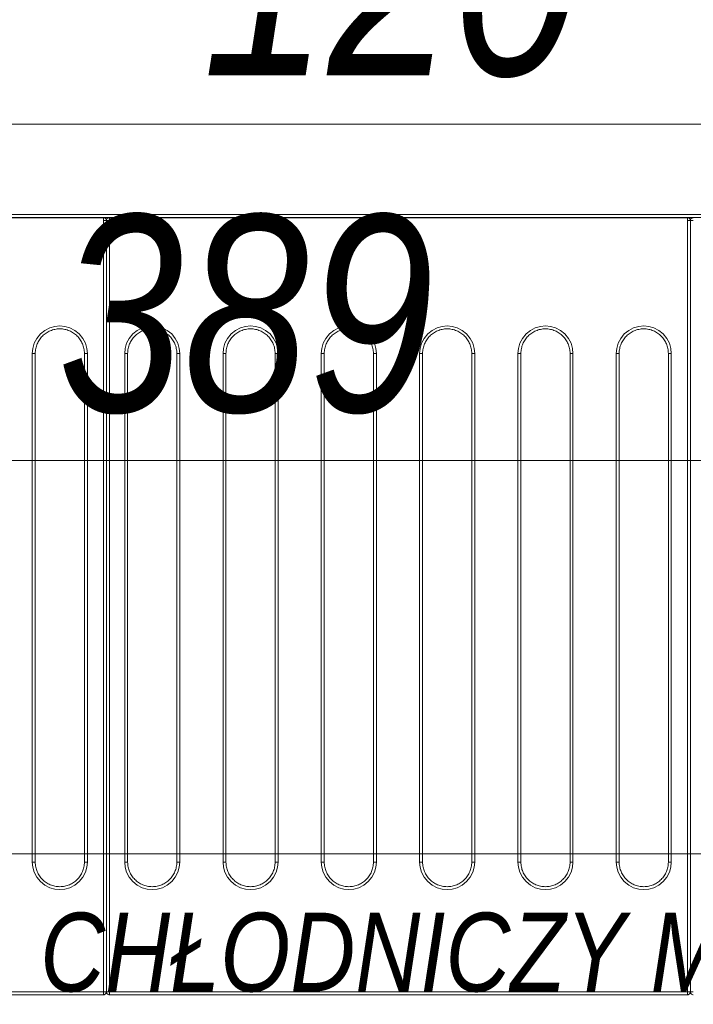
# Model space of a CAD drawing. Header units: millimetres. Extents: x -19278 to 18011, y -32369 to 41467.
# Tile 40 of 64: x -5345 to -5003, y 3163 to 3663. Entities that reach past the tile are written whole.
import ezdxf
from ezdxf.xclip import XClip

# ---------------------------------------------------------------- set-up
doc = ezdxf.new("R2010")
doc.units = ezdxf.units.MM
doc.header["$MEASUREMENT"] = 0
doc.header["$XCLIPFRAME"] = 0
doc.layers.add('2D - Rysunki i Obrazki', color=7, linetype='Continuous')
for name, color, linetype, lineweight in [('PT.A.01_1_Wnętrze - umeblowanie_Nr_pióra__1_Nr_pióra__7', 7, 'Continuous', 18), ('PT.A.01_1_Wnętrze - umeblowanie_Nr_pióra__201_Nr_pióra__7', 7, 'Continuous', 18), ('PT.A.01_1_Wymiarowanie_Nr_pióra__40_Nr_pióra__7', 7, 'Continuous', 18)]:
    doc.layers.add(name, color=color, linetype=linetype, lineweight=lineweight)
doc.layers.add('PT.A.01_1_Wymiarowanie_Nr_pióra__133_Nr_pióra__12', color=7, linetype='Continuous', lineweight=18, true_color=0xb0b000)
doc.styles.add('GENERATED_STYLE_6', font='txt')

# ---------------------------------------------------------------- blocks, each defined once
blk = doc.blocks.new('Rysunek_1_1', base_point=(2114.36, 3072.6))
at = {"layer": 'PT.A.01_1_Wnętrze - umeblowanie_Nr_pióra__201_Nr_pióra__7', "linetype": 'Continuous'}
for p, q in [((-5588.83, 3564.11), (-4616.83, 3564.11)), ((-5588.83, 3564.11), (-4616.83, 3564.11)), ((-5302.83, 3562.51), (-5596.83, 3562.51)), ((-5588.83, 3562.61), (-4616.83, 3562.61)), ((-5588.83, 3562.61), (-4616.83, 3562.61)), ((-5302.83, 3562.51), (-5302.83, 3562.07)), ((-5302.83, 3562.51), (-5302.83, 3562.07)), ((-5302.83, 3562.07), (-5302.83, 3561.01)), ((-5302.83, 3562.07), (-5302.83, 3561.01)), ((-5302.83, 3169.01), (-5302.83, 3561.01)), ((-5301.33, 3561.01), (-5302.83, 3561.01)), ((-5302.83, 3169.01), (-5302.83, 3561.01)), ((-5301.33, 3561.01), (-5302.83, 3561.01)), ((-5301.33, 3169.01), (-5301.33, 3561.01)), ((-5299.83, 3561.01), (-5301.33, 3561.01)), ((-5301.33, 3169.01), (-5301.33, 3561.01)), ((-5299.83, 3561.01), (-5301.33, 3561.01)), ((-5299.83, 3562.07), (-5299.83, 3562.51)), ((-5005.83, 3562.51), (-5299.83, 3562.51)), ((-5299.83, 3562.07), (-5299.83, 3562.51)), ((-5299.83, 3561.01), (-5299.83, 3562.07)), ((-5299.83, 3561.01), (-5299.83, 3562.07)), ((-5299.83, 3561.01), (-5299.83, 3169.01)), ((-5299.83, 3561.01), (-5299.83, 3169.01)), ((-5005.83, 3562.51), (-5005.83, 3562.07)), ((-5005.83, 3562.51), (-5005.83, 3562.07)), ((-5005.83, 3562.07), (-5005.83, 3561.01)), ((-5005.83, 3562.07), (-5005.83, 3561.01)), ((-5005.83, 3169.01), (-5005.83, 3561.01)), ((-5004.33, 3561.01), (-5005.83, 3561.01)), ((-5005.83, 3169.01), (-5005.83, 3561.01)), ((-5004.33, 3561.01), (-5005.83, 3561.01)), ((-5002.83, 3561.01), (-5004.33, 3561.01)), ((-5004.33, 3561.01), (-5004.33, 3169.01)), ((-5002.83, 3561.01), (-5004.33, 3561.01)), ((-5004.33, 3561.01), (-5004.33, 3169.01)), ((-5339.03, 3235.01), (-5339.03, 3493.51)), ((-5339.03, 3493.51), (-5337.53, 3493.51)), ((-5339.03, 3235.01), (-5339.03, 3493.51)), ((-5339.03, 3493.51), (-5337.53, 3493.51)), ((-5337.53, 3235.01), (-5337.53, 3493.51)), ((-5337.53, 3235.01), (-5337.53, 3493.51)), ((-5312.53, 3493.51), (-5312.53, 3235.01)), ((-5311.03, 3493.51), (-5312.53, 3493.51)), ((-5312.53, 3493.51), (-5312.53, 3235.01)), ((-5311.03, 3493.51), (-5312.53, 3493.51)), ((-5311.03, 3493.51), (-5311.03, 3235.01)), ((-5311.03, 3493.51), (-5311.03, 3235.01)), ((-5292.03, 3235.01), (-5292.03, 3493.51)), ((-5292.03, 3493.51), (-5290.53, 3493.51)), ((-5292.03, 3235.01), (-5292.03, 3493.51)), ((-5292.03, 3493.51), (-5290.53, 3493.51)), ((-5290.53, 3235.01), (-5290.53, 3493.51)), ((-5290.53, 3235.01), (-5290.53, 3493.51)), ((-5265.53, 3493.51), (-5265.53, 3235.01)), ((-5264.03, 3493.51), (-5265.53, 3493.51)), ((-5265.53, 3493.51), (-5265.53, 3235.01)), ((-5264.03, 3493.51), (-5265.53, 3493.51)), ((-5264.03, 3493.51), (-5264.03, 3235.01)), ((-5264.03, 3493.51), (-5264.03, 3235.01)), ((-5242.03, 3235.01), (-5242.03, 3493.51)), ((-5242.03, 3493.51), (-5240.53, 3493.51)), ((-5242.03, 3235.01), (-5242.03, 3493.51)), ((-5242.03, 3493.51), (-5240.53, 3493.51)), ((-5240.53, 3235.01), (-5240.53, 3493.51)), ((-5240.53, 3235.01), (-5240.53, 3493.51)), ((-5215.53, 3493.51), (-5215.53, 3235.01)), ((-5214.03, 3493.51), (-5215.53, 3493.51)), ((-5215.53, 3493.51), (-5215.53, 3235.01)), ((-5214.03, 3493.51), (-5215.53, 3493.51)), ((-5214.03, 3493.51), (-5214.03, 3235.01)), ((-5214.03, 3493.51), (-5214.03, 3235.01)), ((-5192.03, 3235.01), (-5192.03, 3493.51)), ((-5192.03, 3493.51), (-5190.53, 3493.51)), ((-5192.03, 3235.01), (-5192.03, 3493.51)), ((-5192.03, 3493.51), (-5190.53, 3493.51)), ((-5190.53, 3235.01), (-5190.53, 3493.51)), ((-5190.53, 3235.01), (-5190.53, 3493.51)), ((-5165.53, 3493.51), (-5165.53, 3235.01)), ((-5164.03, 3493.51), (-5165.53, 3493.51)), ((-5165.53, 3493.51), (-5165.53, 3235.01)), ((-5164.03, 3493.51), (-5165.53, 3493.51)), ((-5164.03, 3493.51), (-5164.03, 3235.01)), ((-5164.03, 3493.51), (-5164.03, 3235.01)), ((-5142.03, 3235.01), (-5142.03, 3493.51)), ((-5142.03, 3493.51), (-5140.53, 3493.51)), ((-5142.03, 3235.01), (-5142.03, 3493.51)), ((-5142.03, 3493.51), (-5140.53, 3493.51)), ((-5140.53, 3235.01), (-5140.53, 3493.51)), ((-5140.53, 3235.01), (-5140.53, 3493.51)), ((-5115.53, 3493.51), (-5115.53, 3235.01)), ((-5114.03, 3493.51), (-5115.53, 3493.51)), ((-5115.53, 3493.51), (-5115.53, 3235.01)), ((-5114.03, 3493.51), (-5115.53, 3493.51)), ((-5114.03, 3493.51), (-5114.03, 3235.01)), ((-5114.03, 3493.51), (-5114.03, 3235.01)), ((-5092.03, 3235.01), (-5092.03, 3493.51)), ((-5092.03, 3493.51), (-5090.53, 3493.51)), ((-5092.03, 3235.01), (-5092.03, 3493.51)), ((-5092.03, 3493.51), (-5090.53, 3493.51)), ((-5090.53, 3235.01), (-5090.53, 3493.51)), ((-5090.53, 3235.01), (-5090.53, 3493.51)), ((-5065.53, 3493.51), (-5065.53, 3235.01)), ((-5064.03, 3493.51), (-5065.53, 3493.51)), ((-5065.53, 3493.51), (-5065.53, 3235.01)), ((-5064.03, 3493.51), (-5065.53, 3493.51)), ((-5064.03, 3493.51), (-5064.03, 3235.01)), ((-5064.03, 3493.51), (-5064.03, 3235.01)), ((-5042.03, 3235.01), (-5042.03, 3493.51)), ((-5042.03, 3493.51), (-5040.53, 3493.51)), ((-5042.03, 3235.01), (-5042.03, 3493.51)), ((-5042.03, 3493.51), (-5040.53, 3493.51)), ((-5040.53, 3235.01), (-5040.53, 3493.51)), ((-5040.53, 3235.01), (-5040.53, 3493.51)), ((-5015.53, 3493.51), (-5015.53, 3235.01)), ((-5014.03, 3493.51), (-5015.53, 3493.51)), ((-5015.53, 3493.51), (-5015.53, 3235.01)), ((-5014.03, 3493.51), (-5015.53, 3493.51)), ((-5014.03, 3493.51), (-5014.03, 3235.01)), ((-5014.03, 3493.51), (-5014.03, 3235.01)), ((-5337.53, 3235.01), (-5339.03, 3235.01)), ((-5337.53, 3235.01), (-5339.03, 3235.01)), ((-5311.03, 3235.01), (-5312.53, 3235.01)), ((-5311.03, 3235.01), (-5312.53, 3235.01)), ((-5290.53, 3235.01), (-5292.03, 3235.01)), ((-5290.53, 3235.01), (-5292.03, 3235.01)), ((-5264.03, 3235.01), (-5265.53, 3235.01)), ((-5264.03, 3235.01), (-5265.53, 3235.01)), ((-5240.53, 3235.01), (-5242.03, 3235.01)), ((-5240.53, 3235.01), (-5242.03, 3235.01)), ((-5214.03, 3235.01), (-5215.53, 3235.01)), ((-5214.03, 3235.01), (-5215.53, 3235.01)), ((-5190.53, 3235.01), (-5192.03, 3235.01)), ((-5190.53, 3235.01), (-5192.03, 3235.01)), ((-5164.03, 3235.01), (-5165.53, 3235.01)), ((-5164.03, 3235.01), (-5165.53, 3235.01)), ((-5140.53, 3235.01), (-5142.03, 3235.01)), ((-5140.53, 3235.01), (-5142.03, 3235.01)), ((-5114.03, 3235.01), (-5115.53, 3235.01)), ((-5114.03, 3235.01), (-5115.53, 3235.01)), ((-5090.53, 3235.01), (-5092.03, 3235.01)), ((-5090.53, 3235.01), (-5092.03, 3235.01)), ((-5064.03, 3235.01), (-5065.53, 3235.01)), ((-5064.03, 3235.01), (-5065.53, 3235.01)), ((-5040.53, 3235.01), (-5042.03, 3235.01)), ((-5040.53, 3235.01), (-5042.03, 3235.01)), ((-5014.03, 3235.01), (-5015.53, 3235.01)), ((-5014.03, 3235.01), (-5015.53, 3235.01)), ((-5596.83, 3169.01), (-5302.83, 3169.01)), ((-5596.83, 3169.01), (-5302.83, 3169.01)), ((-5596.83, 3167.51), (-5302.83, 3167.51)), ((-5596.83, 3167.51), (-5302.83, 3167.51)), ((-5302.83, 3169.01), (-5301.33, 3169.01)), ((-5302.83, 3167.54), (-5302.83, 3169.01)), ((-5302.83, 3169.01), (-5301.33, 3169.01)), ((-5302.83, 3167.54), (-5302.83, 3169.01)), ((-5302.83, 3167.51), (-5302.83, 3167.54)), ((-5302.83, 3167.51), (-5302.83, 3167.54)), ((-5301.33, 3169.01), (-5299.83, 3169.01)), ((-5301.33, 3169.01), (-5299.83, 3169.01)), ((-5299.83, 3169.01), (-5005.83, 3169.01)), ((-5299.83, 3169.01), (-5299.83, 3167.54)), ((-5299.83, 3169.01), (-5005.83, 3169.01)), ((-5299.83, 3169.01), (-5299.83, 3167.54)), ((-5299.83, 3167.54), (-5299.83, 3167.51)), ((-5299.83, 3167.54), (-5299.83, 3167.51)), ((-5299.83, 3167.51), (-5005.83, 3167.51)), ((-5299.83, 3167.51), (-5005.83, 3167.51)), ((-5005.83, 3169.01), (-5004.33, 3169.01)), ((-5005.83, 3167.54), (-5005.83, 3169.01)), ((-5005.83, 3169.01), (-5004.33, 3169.01)), ((-5005.83, 3167.54), (-5005.83, 3169.01)), ((-5005.83, 3167.51), (-5005.83, 3167.54)), ((-5005.83, 3167.51), (-5005.83, 3167.54)), ((-5004.33, 3169.01), (-5002.83, 3169.01)), ((-5004.33, 3169.01), (-5002.83, 3169.01))]:
    blk.add_line(p, q, dxfattribs=at)
at = {"layer": 'PT.A.01_1_Wnętrze - umeblowanie_Nr_pióra__201_Nr_pióra__7', "linetype": 'Continuous', "flags": 128}
for points in [[(-5339.03, 3493.51), (-5338.8, 3496.06), (-5338.05, 3498.66), (-5336.75, 3501.17), (-5334.93, 3503.41), (-5332.69, 3505.23), (-5330.19, 3506.53), (-5327.58, 3507.28), (-5325.03, 3507.51), (-5322.49, 3507.28), (-5319.88, 3506.53), (-5317.37, 3505.23), (-5315.13, 3503.41), (-5313.32, 3501.17), (-5312.02, 3498.66), (-5311.27, 3496.06), (-5311.03, 3493.51)], [(-5339.03, 3493.51), (-5338.8, 3496.06), (-5338.05, 3498.66), (-5336.75, 3501.17), (-5334.93, 3503.41), (-5332.69, 3505.23), (-5330.19, 3506.53), (-5327.58, 3507.28), (-5325.03, 3507.51), (-5322.49, 3507.28), (-5319.88, 3506.53), (-5317.37, 3505.23), (-5315.13, 3503.41), (-5313.32, 3501.17), (-5312.02, 3498.66), (-5311.27, 3496.06), (-5311.03, 3493.51)], [(-5292.03, 3493.51), (-5291.8, 3496.06), (-5291.05, 3498.66), (-5289.75, 3501.17), (-5287.93, 3503.41), (-5285.69, 3505.23), (-5283.19, 3506.53), (-5280.58, 3507.28), (-5278.03, 3507.51), (-5275.49, 3507.28), (-5272.88, 3506.53), (-5270.37, 3505.23), (-5268.13, 3503.41), (-5266.32, 3501.17), (-5265.02, 3498.66), (-5264.27, 3496.06), (-5264.03, 3493.51)], [(-5292.03, 3493.51), (-5291.8, 3496.06), (-5291.05, 3498.66), (-5289.75, 3501.17), (-5287.93, 3503.41), (-5285.69, 3505.23), (-5283.19, 3506.53), (-5280.58, 3507.28), (-5278.03, 3507.51), (-5275.49, 3507.28), (-5272.88, 3506.53), (-5270.37, 3505.23), (-5268.13, 3503.41), (-5266.32, 3501.17), (-5265.02, 3498.66), (-5264.27, 3496.06), (-5264.03, 3493.51)], [(-5242.03, 3493.51), (-5241.8, 3496.06), (-5241.05, 3498.66), (-5239.75, 3501.17), (-5237.93, 3503.41), (-5235.69, 3505.23), (-5233.19, 3506.53), (-5230.58, 3507.28), (-5228.03, 3507.51), (-5225.49, 3507.28), (-5222.88, 3506.53), (-5220.37, 3505.23), (-5218.13, 3503.41), (-5216.32, 3501.17), (-5215.02, 3498.66), (-5214.27, 3496.06), (-5214.03, 3493.51)], [(-5242.03, 3493.51), (-5241.8, 3496.06), (-5241.05, 3498.66), (-5239.75, 3501.17), (-5237.93, 3503.41), (-5235.69, 3505.23), (-5233.19, 3506.53), (-5230.58, 3507.28), (-5228.03, 3507.51), (-5225.49, 3507.28), (-5222.88, 3506.53), (-5220.37, 3505.23), (-5218.13, 3503.41), (-5216.32, 3501.17), (-5215.02, 3498.66), (-5214.27, 3496.06), (-5214.03, 3493.51)], [(-5192.03, 3493.51), (-5191.8, 3496.06), (-5191.05, 3498.66), (-5189.75, 3501.17), (-5187.93, 3503.41), (-5185.69, 3505.23), (-5183.19, 3506.53), (-5180.58, 3507.28), (-5178.03, 3507.51), (-5175.49, 3507.28), (-5172.88, 3506.53), (-5170.37, 3505.23), (-5168.13, 3503.41), (-5166.32, 3501.17), (-5165.02, 3498.66), (-5164.27, 3496.06), (-5164.03, 3493.51)], [(-5192.03, 3493.51), (-5191.8, 3496.06), (-5191.05, 3498.66), (-5189.75, 3501.17), (-5187.93, 3503.41), (-5185.69, 3505.23), (-5183.19, 3506.53), (-5180.58, 3507.28), (-5178.03, 3507.51), (-5175.49, 3507.28), (-5172.88, 3506.53), (-5170.37, 3505.23), (-5168.13, 3503.41), (-5166.32, 3501.17), (-5165.02, 3498.66), (-5164.27, 3496.06), (-5164.03, 3493.51)], [(-5142.03, 3493.51), (-5141.8, 3496.06), (-5141.05, 3498.66), (-5139.75, 3501.17), (-5137.93, 3503.41), (-5135.69, 3505.23), (-5133.19, 3506.53), (-5130.58, 3507.28), (-5128.03, 3507.51), (-5125.49, 3507.28), (-5122.88, 3506.53), (-5120.37, 3505.23), (-5118.13, 3503.41), (-5116.32, 3501.17), (-5115.02, 3498.66), (-5114.27, 3496.06), (-5114.03, 3493.51)], [(-5142.03, 3493.51), (-5141.8, 3496.06), (-5141.05, 3498.66), (-5139.75, 3501.17), (-5137.93, 3503.41), (-5135.69, 3505.23), (-5133.19, 3506.53), (-5130.58, 3507.28), (-5128.03, 3507.51), (-5125.49, 3507.28), (-5122.88, 3506.53), (-5120.37, 3505.23), (-5118.13, 3503.41), (-5116.32, 3501.17), (-5115.02, 3498.66), (-5114.27, 3496.06), (-5114.03, 3493.51)], [(-5092.03, 3493.51), (-5091.8, 3496.06), (-5091.05, 3498.66), (-5089.75, 3501.17), (-5087.93, 3503.41), (-5085.69, 3505.23), (-5083.19, 3506.53), (-5080.58, 3507.28), (-5078.03, 3507.51), (-5075.49, 3507.28), (-5072.88, 3506.53), (-5070.37, 3505.23), (-5068.13, 3503.41), (-5066.32, 3501.17), (-5065.02, 3498.66), (-5064.27, 3496.06), (-5064.03, 3493.51)], [(-5092.03, 3493.51), (-5091.8, 3496.06), (-5091.05, 3498.66), (-5089.75, 3501.17), (-5087.93, 3503.41), (-5085.69, 3505.23), (-5083.19, 3506.53), (-5080.58, 3507.28), (-5078.03, 3507.51), (-5075.49, 3507.28), (-5072.88, 3506.53), (-5070.37, 3505.23), (-5068.13, 3503.41), (-5066.32, 3501.17), (-5065.02, 3498.66), (-5064.27, 3496.06), (-5064.03, 3493.51)], [(-5042.03, 3493.51), (-5041.8, 3496.06), (-5041.05, 3498.66), (-5039.75, 3501.17), (-5037.93, 3503.41), (-5035.69, 3505.23), (-5033.19, 3506.53), (-5030.58, 3507.28), (-5028.03, 3507.51), (-5025.49, 3507.28), (-5022.88, 3506.53), (-5020.37, 3505.23), (-5018.13, 3503.41), (-5016.32, 3501.17), (-5015.02, 3498.66), (-5014.27, 3496.06), (-5014.03, 3493.51)], [(-5042.03, 3493.51), (-5041.8, 3496.06), (-5041.05, 3498.66), (-5039.75, 3501.17), (-5037.93, 3503.41), (-5035.69, 3505.23), (-5033.19, 3506.53), (-5030.58, 3507.28), (-5028.03, 3507.51), (-5025.49, 3507.28), (-5022.88, 3506.53), (-5020.37, 3505.23), (-5018.13, 3503.41), (-5016.32, 3501.17), (-5015.02, 3498.66), (-5014.27, 3496.06), (-5014.03, 3493.51)], [(-5311.03, 3235.01), (-5311.27, 3232.46), (-5312.02, 3229.86), (-5313.32, 3227.35), (-5315.13, 3225.11), (-5317.37, 3223.29), (-5319.88, 3221.99), (-5322.49, 3221.24), (-5325.03, 3221.01), (-5327.58, 3221.24), (-5330.19, 3221.99), (-5332.69, 3223.29), (-5334.93, 3225.11), (-5336.75, 3227.35), (-5338.05, 3229.86), (-5338.8, 3232.46), (-5339.03, 3235.01)], [(-5311.03, 3235.01), (-5311.27, 3232.46), (-5312.02, 3229.86), (-5313.32, 3227.35), (-5315.13, 3225.11), (-5317.37, 3223.29), (-5319.88, 3221.99), (-5322.49, 3221.24), (-5325.03, 3221.01), (-5327.58, 3221.24), (-5330.19, 3221.99), (-5332.69, 3223.29), (-5334.93, 3225.11), (-5336.75, 3227.35), (-5338.05, 3229.86), (-5338.8, 3232.46), (-5339.03, 3235.01)], [(-5264.03, 3235.01), (-5264.27, 3232.46), (-5265.02, 3229.86), (-5266.32, 3227.35), (-5268.13, 3225.11), (-5270.37, 3223.29), (-5272.88, 3221.99), (-5275.49, 3221.24), (-5278.03, 3221.01), (-5280.58, 3221.24), (-5283.19, 3221.99), (-5285.69, 3223.29), (-5287.93, 3225.11), (-5289.75, 3227.35), (-5291.05, 3229.86), (-5291.8, 3232.46), (-5292.03, 3235.01)], [(-5264.03, 3235.01), (-5264.27, 3232.46), (-5265.02, 3229.86), (-5266.32, 3227.35), (-5268.13, 3225.11), (-5270.37, 3223.29), (-5272.88, 3221.99), (-5275.49, 3221.24), (-5278.03, 3221.01), (-5280.58, 3221.24), (-5283.19, 3221.99), (-5285.69, 3223.29), (-5287.93, 3225.11), (-5289.75, 3227.35), (-5291.05, 3229.86), (-5291.8, 3232.46), (-5292.03, 3235.01)], [(-5214.03, 3235.01), (-5214.27, 3232.46), (-5215.02, 3229.86), (-5216.32, 3227.35), (-5218.13, 3225.11), (-5220.37, 3223.29), (-5222.88, 3221.99), (-5225.49, 3221.24), (-5228.03, 3221.01), (-5230.58, 3221.24), (-5233.19, 3221.99), (-5235.69, 3223.29), (-5237.93, 3225.11), (-5239.75, 3227.35), (-5241.05, 3229.86), (-5241.8, 3232.46), (-5242.03, 3235.01)], [(-5214.03, 3235.01), (-5214.27, 3232.46), (-5215.02, 3229.86), (-5216.32, 3227.35), (-5218.13, 3225.11), (-5220.37, 3223.29), (-5222.88, 3221.99), (-5225.49, 3221.24), (-5228.03, 3221.01), (-5230.58, 3221.24), (-5233.19, 3221.99), (-5235.69, 3223.29), (-5237.93, 3225.11), (-5239.75, 3227.35), (-5241.05, 3229.86), (-5241.8, 3232.46), (-5242.03, 3235.01)], [(-5164.03, 3235.01), (-5164.27, 3232.46), (-5165.02, 3229.86), (-5166.32, 3227.35), (-5168.13, 3225.11), (-5170.37, 3223.29), (-5172.88, 3221.99), (-5175.49, 3221.24), (-5178.03, 3221.01), (-5180.58, 3221.24), (-5183.19, 3221.99), (-5185.69, 3223.29), (-5187.93, 3225.11), (-5189.75, 3227.35), (-5191.05, 3229.86), (-5191.8, 3232.46), (-5192.03, 3235.01)], [(-5164.03, 3235.01), (-5164.27, 3232.46), (-5165.02, 3229.86), (-5166.32, 3227.35), (-5168.13, 3225.11), (-5170.37, 3223.29), (-5172.88, 3221.99), (-5175.49, 3221.24), (-5178.03, 3221.01), (-5180.58, 3221.24), (-5183.19, 3221.99), (-5185.69, 3223.29), (-5187.93, 3225.11), (-5189.75, 3227.35), (-5191.05, 3229.86), (-5191.8, 3232.46), (-5192.03, 3235.01)], [(-5114.03, 3235.01), (-5114.27, 3232.46), (-5115.02, 3229.86), (-5116.32, 3227.35), (-5118.13, 3225.11), (-5120.37, 3223.29), (-5122.88, 3221.99), (-5125.49, 3221.24), (-5128.03, 3221.01), (-5130.58, 3221.24), (-5133.19, 3221.99), (-5135.69, 3223.29), (-5137.93, 3225.11), (-5139.75, 3227.35), (-5141.05, 3229.86), (-5141.8, 3232.46), (-5142.03, 3235.01)], [(-5114.03, 3235.01), (-5114.27, 3232.46), (-5115.02, 3229.86), (-5116.32, 3227.35), (-5118.13, 3225.11), (-5120.37, 3223.29), (-5122.88, 3221.99), (-5125.49, 3221.24), (-5128.03, 3221.01), (-5130.58, 3221.24), (-5133.19, 3221.99), (-5135.69, 3223.29), (-5137.93, 3225.11), (-5139.75, 3227.35), (-5141.05, 3229.86), (-5141.8, 3232.46), (-5142.03, 3235.01)], [(-5064.03, 3235.01), (-5064.27, 3232.46), (-5065.02, 3229.86), (-5066.32, 3227.35), (-5068.13, 3225.11), (-5070.37, 3223.29), (-5072.88, 3221.99), (-5075.49, 3221.24), (-5078.03, 3221.01), (-5080.58, 3221.24), (-5083.19, 3221.99), (-5085.69, 3223.29), (-5087.93, 3225.11), (-5089.75, 3227.35), (-5091.05, 3229.86), (-5091.8, 3232.46), (-5092.03, 3235.01)], [(-5064.03, 3235.01), (-5064.27, 3232.46), (-5065.02, 3229.86), (-5066.32, 3227.35), (-5068.13, 3225.11), (-5070.37, 3223.29), (-5072.88, 3221.99), (-5075.49, 3221.24), (-5078.03, 3221.01), (-5080.58, 3221.24), (-5083.19, 3221.99), (-5085.69, 3223.29), (-5087.93, 3225.11), (-5089.75, 3227.35), (-5091.05, 3229.86), (-5091.8, 3232.46), (-5092.03, 3235.01)], [(-5014.03, 3235.01), (-5014.27, 3232.46), (-5015.02, 3229.86), (-5016.32, 3227.35), (-5018.13, 3225.11), (-5020.37, 3223.29), (-5022.88, 3221.99), (-5025.49, 3221.24), (-5028.03, 3221.01), (-5030.58, 3221.24), (-5033.19, 3221.99), (-5035.69, 3223.29), (-5037.93, 3225.11), (-5039.75, 3227.35), (-5041.05, 3229.86), (-5041.8, 3232.46), (-5042.03, 3235.01)], [(-5014.03, 3235.01), (-5014.27, 3232.46), (-5015.02, 3229.86), (-5016.32, 3227.35), (-5018.13, 3225.11), (-5020.37, 3223.29), (-5022.88, 3221.99), (-5025.49, 3221.24), (-5028.03, 3221.01), (-5030.58, 3221.24), (-5033.19, 3221.99), (-5035.69, 3223.29), (-5037.93, 3225.11), (-5039.75, 3227.35), (-5041.05, 3229.86), (-5041.8, 3232.46), (-5042.03, 3235.01)], [(-5302.83, 3167.54), (-5302.53, 3167.58)], [(-5302.83, 3167.54), (-5302.53, 3167.58)], [(-5302.53, 3167.58), (-5302.24, 3167.67), (-5301.97, 3167.82), (-5301.74, 3168.01), (-5301.43, 3168.49), (-5301.33, 3169.03)], [(-5302.53, 3167.58), (-5302.24, 3167.67), (-5301.97, 3167.82), (-5301.74, 3168.01), (-5301.43, 3168.49), (-5301.33, 3169.03)], [(-5301.33, 3169.03), (-5301.23, 3168.49), (-5300.92, 3168.01), (-5300.69, 3167.82), (-5300.43, 3167.67), (-5300.14, 3167.58)], [(-5301.33, 3169.03), (-5301.23, 3168.49), (-5300.92, 3168.01), (-5300.69, 3167.82), (-5300.43, 3167.67), (-5300.14, 3167.58)], [(-5300.14, 3167.58), (-5299.83, 3167.54)], [(-5300.14, 3167.58), (-5299.83, 3167.54)], [(-5005.83, 3167.54), (-5005.53, 3167.58)], [(-5005.83, 3167.54), (-5005.53, 3167.58)], [(-5005.53, 3167.58), (-5005.24, 3167.67), (-5004.97, 3167.82), (-5004.74, 3168.01), (-5004.43, 3168.49), (-5004.33, 3169.03)], [(-5005.53, 3167.58), (-5005.24, 3167.67), (-5004.97, 3167.82), (-5004.74, 3168.01), (-5004.43, 3168.49), (-5004.33, 3169.03)], [(-5004.33, 3169.03), (-5004.23, 3168.49), (-5003.92, 3168.01), (-5003.69, 3167.82), (-5003.43, 3167.67), (-5003.14, 3167.58)], [(-5004.33, 3169.03), (-5004.23, 3168.49), (-5003.92, 3168.01), (-5003.69, 3167.82), (-5003.43, 3167.67), (-5003.14, 3167.58)], [(-5003.14, 3167.58), (-5002.83, 3167.54)], [(-5003.14, 3167.58), (-5002.83, 3167.54)]]:
    blk.add_lwpolyline(points, dxfattribs=at)
at = {"layer": 'PT.A.01_1_Wnętrze - umeblowanie_Nr_pióra__201_Nr_pióra__7', "linetype": 'Continuous'}
for centre, radius, start, end in [((-5302.83, 3561.01), 1.5, 0, 90), ((-5302.83, 3561.01), 1.5, 0, 90), ((-5299.83, 3561.01), 1.5, 90, 180), ((-5299.83, 3561.01), 1.5, 90, 180), ((-5005.83, 3561.01), 1.5, 0, 90), ((-5005.83, 3561.01), 1.5, 0, 90), ((-5002.83, 3561.01), 1.5, 90, 180), ((-5002.83, 3561.01), 1.5, 90, 180), ((-5325.03, 3493.51), 12.5, 360, 180), ((-5325.03, 3493.51), 12.5, 360, 180), ((-5278.03, 3493.51), 12.5, 360, 180), ((-5278.03, 3493.51), 12.5, 360, 180), ((-5228.03, 3493.51), 12.5, 360, 180), ((-5228.03, 3493.51), 12.5, 360, 180), ((-5178.03, 3493.51), 12.5, 360, 180), ((-5178.03, 3493.51), 12.5, 360, 180), ((-5128.03, 3493.51), 12.5, 360, 180), ((-5128.03, 3493.51), 12.5, 360, 180), ((-5078.03, 3493.51), 12.5, 360, 180), ((-5078.03, 3493.51), 12.5, 360, 180), ((-5028.03, 3493.51), 12.5, 360, 180), ((-5028.03, 3493.51), 12.5, 360, 180), ((-5325.03, 3235.01), 12.5, 180, 360), ((-5325.03, 3235.01), 12.5, 180, 360), ((-5278.03, 3235.01), 12.5, 180, 360), ((-5278.03, 3235.01), 12.5, 180, 360), ((-5228.03, 3235.01), 12.5, 180, 360), ((-5228.03, 3235.01), 12.5, 180, 360), ((-5178.03, 3235.01), 12.5, 180, 360), ((-5178.03, 3235.01), 12.5, 180, 360), ((-5128.03, 3235.01), 12.5, 180, 360), ((-5128.03, 3235.01), 12.5, 180, 360), ((-5078.03, 3235.01), 12.5, 180, 360), ((-5078.03, 3235.01), 12.5, 180, 360), ((-5028.03, 3235.01), 12.5, 180, 360), ((-5028.03, 3235.01), 12.5, 180, 360)]:
    blk.add_arc(centre, radius, start, end, dxfattribs=at)
at = {"layer": 'PT.A.01_1_Wymiarowanie_Nr_pióra__133_Nr_pióra__12', "linetype": 'Continuous'}
blk.add_line((-4556.37, 3610.04), (-5756.37, 3610.04), dxfattribs=at)
at = {"layer": 'PT.A.01_1_Wymiarowanie_Nr_pióra__40_Nr_pióra__7', "linetype": 'Continuous'}
for p, q in [((-3351.37, 3439.16), (-7236.37, 3439.16)), ((-3351.37, 3439.16), (-7236.37, 3439.16)), ((-3351.37, 3439.16), (-7236.37, 3439.16)), ((-3351.37, 3239.16), (-5851.37, 3239.16)), ((-3351.37, 3239.16), (-5851.37, 3239.16))]:
    blk.add_line(p, q, dxfattribs=at)
at = {"layer": 'PT.A.01_1_Wnętrze - umeblowanie_Nr_pióra__1_Nr_pióra__7', "linetype": 'Continuous', "style": 'GENERATED_STYLE_6'}
for s, insert, char_height, attachment_point in [('\\A1;{\\fArial Narrow|b0|i1|c238|p34;1060x408mm}', (-4618.36, 3555.1), 50, 3), ('\\A1;{\\fArial Narrow|b0|i1|c238|p34;REGAŁ CHŁODNICZY MAGAZYNOWY}', (-5095.84, 3209.28), 40, 2)]:
    blk.add_mtext(s, dxfattribs=dict(at, insert=insert, char_height=char_height, attachment_point=attachment_point))
at = {"layer": 'PT.A.01_1_Wymiarowanie_Nr_pióra__133_Nr_pióra__12', "linetype": 'Continuous', "insert": (-5252.37, 3633.43), "char_height": 100, "attachment_point": 7, "style": 'GENERATED_STYLE_6'}
blk.add_mtext('\\A1;{\\fArial Narrow|b0|i1|c238|p34;120}', dxfattribs=at)
at = {"layer": 'PT.A.01_1_Wymiarowanie_Nr_pióra__40_Nr_pióra__7', "linetype": 'Continuous', "insert": (-5325.87, 3462.48), "char_height": 100, "attachment_point": 7, "style": 'GENERATED_STYLE_6'}
blk.add_mtext('\\A1;{\\fArial Narrow|b0|i1|c238|p34;389}', dxfattribs=at)

msp = doc.modelspace()

# ---------------------------------------------------------------- block references
at = {"layer": '2D - Rysunki i Obrazki', "color": 151, "linetype": 'Continuous', "lineweight": 13, "true_color": 0x80c2ff}
ref = msp.add_blockref('Rysunek_1_1', (2114.36, 3072.6), dxfattribs=at)
XClip(ref).set_block_clipping_path([(-11177.5234049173, -36557.2258517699), (29952.3944637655, -28108.1790241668), (15406.2423630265, 42702.4169420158), (-25723.6755056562, 34253.3701144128)])

doc.saveas('drawing.dxf')
